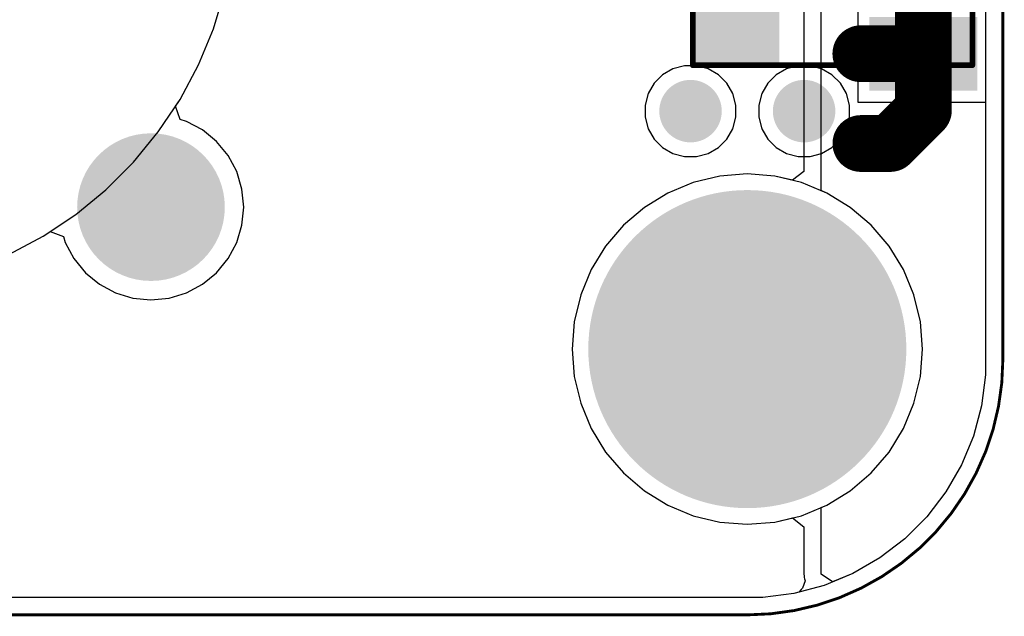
# Model space of a CAD drawing. Header units: inches. Extents: x 0 to 41, y 0 to 25.4.
# Tile 6 of 11: x 23.7 to 41, y 0 to 10.5. Entities that reach past the tile are written whole.
import ezdxf

# ---------------------------------------------------------------- set-up
doc = ezdxf.new("R2010")
doc.units = ezdxf.units.IN
for name, color, linetype in [('Board', 56, 'Continuous'), ('BOTTOM', 5, 'Continuous'), ('Bottom Solder', 6, 'Continuous'), ('Pad Holes', 156, 'Continuous'), ('TOP', 1, 'Continuous'), ('Top Assembly', 56, 'Continuous'), ('Top Solder', 216, 'Continuous'), ('Via Holes', 16, 'Continuous')]:
    doc.layers.add(name, color=color, linetype=linetype)

# ---------------------------------------------------------------- blocks, each defined once
blk = doc.blocks.new('SM04B_SRSS_TB_LF__SN__F_________1_2354')
at = {"layer": 'TOP'}
for points in [[(-3.4, 2.838), (-2.2, 2.838), (-2.2, 1.038), (-3.4, 1.038)], [(2.2, 2.838), (3.4, 2.838), (3.4, 1.038), (2.2, 1.038)], [(-1.8, -1.162), (-1.2, -1.162), (-1.2, -2.712), (-1.8, -2.712)], [(-0.8, -1.162), (-0.2, -1.162), (-0.2, -2.712), (-0.8, -2.712)], [(0.2, -1.162), (0.8, -1.162), (0.8, -2.712), (0.2, -2.712)], [(1.2, -1.162), (1.8, -1.162), (1.8, -2.712), (1.2, -2.712)]]:
    blk.add_hatch(color=1, dxfattribs=at).paths.add_polyline_path(points)
at = {"layer": 'Top Assembly'}
blk.add_hatch(color=56, dxfattribs=at).paths.add_polyline_path([(1.5, -2.125), (3, -2.125), (3, -0.6), (1.5, -0.6)])
at = {"layer": 'Top Solder'}
for points in [[(-3.45, 2.888), (-2.15, 2.888), (-2.15, 0.988), (-3.45, 0.988)], [(2.15, 2.888), (3.45, 2.888), (3.45, 0.988), (2.15, 0.988)], [(-1.85, -1.112), (-1.15, -1.112), (-1.15, -2.762), (-1.85, -2.762)], [(-0.85, -1.112), (-0.15, -1.112), (-0.15, -2.762), (-0.85, -2.762)], [(0.15, -1.112), (0.85, -1.112), (0.85, -2.762), (0.15, -2.762)], [(1.15, -1.112), (1.85, -1.112), (1.85, -2.762), (1.15, -2.762)]]:
    blk.add_hatch(color=216, dxfattribs=at).paths.add_polyline_path(points)
at = {"layer": 'Top Assembly', "const_width": 0.1}
for points in [[(0.675, 2.8), (-3, 2.8)], [(-3, -2.125), (-3, 2.8)], [(3, 2.8), (0.675, 2.8)], [(3, -2.125), (3, 2.8)], [(-3, -2.125), (0, -2.125)], [(3, -2.125), (0, -2.125)]]:
    blk.add_lwpolyline(points, dxfattribs=at)
at = {"layer": 'Top Assembly', "const_width": 0.05}
for points in [[(-3.025, 2.8, 1), (-2.975, 2.8, 1)], [(-3.025, 2.8, 1), (-2.975, 2.8, 1)], [(0.65, 2.8, 1), (0.7, 2.8, 1)], [(0.65, 2.8, 1), (0.7, 2.8, 1)], [(2.975, 2.8, 1), (3.025, 2.8, 1)], [(2.975, 2.8, 1), (3.025, 2.8, 1)], [(-3.025, -2.125, 1), (-2.975, -2.125, 1)], [(-3.025, -2.125, 1), (-2.975, -2.125, 1)], [(-0.025, -2.125, 1), (0.025, -2.125, 1)], [(-0.025, -2.125, 1), (0.025, -2.125, 1)], [(2.975, -2.125, 1), (3.025, -2.125, 1)], [(2.975, -2.125, 1), (3.025, -2.125, 1)]]:
    blk.add_lwpolyline(points, format="xyb", close=True, dxfattribs=at)
blk = doc.blocks.new('TP_1_00MM_B_2358')
at = {"layer": 'BOTTOM'}
h = blk.add_hatch(color=5, dxfattribs=at)
edge = h.paths.add_edge_path()
edge.add_arc((0, 0), 0.5, 0, 360)
at = {"layer": 'Bottom Solder'}
h = blk.add_hatch(color=6, dxfattribs=at)
edge = h.paths.add_edge_path()
edge.add_arc((0, 0), 0.55, 0, 360)
blk = doc.blocks.new('TP_1_00MM_B_2363')
at = {"layer": 'BOTTOM'}
h = blk.add_hatch(color=5, dxfattribs=at)
edge = h.paths.add_edge_path()
edge.add_arc((0, 0), 0.5, 0, 360)
at = {"layer": 'Bottom Solder'}
h = blk.add_hatch(color=6, dxfattribs=at)
edge = h.paths.add_edge_path()
edge.add_arc((0, 0), 0.55, 0, 360)

msp = doc.modelspace()

# ---------------------------------------------------------------- hatches: boundary and pattern name
at = {"layer": 'BOTTOM'}
h = msp.add_hatch(color=5, dxfattribs=at)
edge = h.paths.add_edge_path()
edge.add_arc((38.5, 8.3), 0.3, 0, 360)
h = msp.add_hatch(color=5, dxfattribs=at)
edge = h.paths.add_edge_path()
edge.add_arc((26, 7.18), 1, 0, 360)
h = msp.add_hatch(color=5, dxfattribs=at)
edge = h.paths.add_edge_path()
edge.add_arc((36.5, 4.68), 1.5, 0, 360)
at = {"layer": 'Bottom Solder'}
h = msp.add_hatch(color=6, dxfattribs=at)
edge = h.paths.add_edge_path()
edge.add_arc((26, 7.18), 1.3, 0, 360)
h = msp.add_hatch(color=6, dxfattribs=at)
edge = h.paths.add_edge_path()
edge.add_arc((36.5, 4.68), 2.8, 0, 360)
at = {"layer": 'Pad Holes'}
h = msp.add_hatch(color=7, dxfattribs=at)
edge = h.paths.add_edge_path()
edge.add_arc((26, 7.18), 1.1, 0, 360)
h = msp.add_hatch(color=7, dxfattribs=at)
edge = h.paths.add_edge_path()
edge.add_arc((36.5, 4.68), 1.6, 0, 360)
at = {"layer": 'TOP'}
h = msp.add_hatch(color=1, dxfattribs=at)
edge = h.paths.add_edge_path()
edge.add_arc((38.5, 8.3), 0.3, 0, 360)
h = msp.add_hatch(color=1, dxfattribs=at)
edge = h.paths.add_edge_path()
edge.add_arc((26, 7.18), 1, 0, 360)
h = msp.add_hatch(color=1, dxfattribs=at)
edge = h.paths.add_edge_path()
edge.add_arc((36.5, 4.68), 1.5, 0, 360)
at = {"layer": 'Top Solder'}
h = msp.add_hatch(color=216, dxfattribs=at)
edge = h.paths.add_edge_path()
edge.add_arc((26, 7.18), 1.3, 0, 360)
h = msp.add_hatch(color=216, dxfattribs=at)
edge = h.paths.add_edge_path()
edge.add_arc((36.5, 4.68), 2.8, 0, 360)
at = {"layer": 'Via Holes'}
h = msp.add_hatch(color=7, dxfattribs=at)
edge = h.paths.add_edge_path()
edge.add_arc((38.5, 8.3), 0.15, 0, 360)

# ---------------------------------------------------------------- linework, layer by layer
at = {"layer": 'Board', "const_width": 0.05}
for points in [[(41, 4.5), (41, 20.86)], [(4.5, 0), (36.5, 0)]]:
    msp.add_lwpolyline(points, dxfattribs=at)
msp.add_lwpolyline([(41, 4.5, -0.414214), (36.5, 0)], format="xyb", dxfattribs=at)
at = {"layer": 'Board', "const_width": 0.025}
for points in [[(40.988, 4.5, 1), (41.013, 4.5, 1)], [(40.988, 4.5, 1), (41.013, 4.5, 1)], [(36.488, 0, 1), (36.513, 0, 1)], [(36.488, 0, 1), (36.513, 0, 1)]]:
    msp.add_lwpolyline(points, format="xyb", close=True, dxfattribs=at)
at = {"layer": 'BOTTOM'}
for p, q in [((40.694, 20.86), (40.694, 4.5)), ((27.099, 10.319), (27.298, 10.977)), ((27.099, 10.319), (27.298, 10.977)), ((26.836, 9.684), (27.099, 10.319)), ((26.836, 9.684), (27.099, 10.319)), ((26.511, 9.077), (26.836, 9.684)), ((26.511, 9.077), (26.836, 9.684)), ((35.191, 9.615), (35.009, 9.51)), ((35.395, 9.67), (35.191, 9.615)), ((35.605, 9.67), (35.395, 9.67)), ((35.809, 9.615), (35.605, 9.67)), ((35.991, 9.51), (35.809, 9.615)), ((37.191, 9.615), (37.009, 9.51)), ((37.395, 9.67), (37.191, 9.615)), ((37.605, 9.67), (37.395, 9.67)), ((37.809, 9.615), (37.605, 9.67)), ((37.991, 9.51), (37.809, 9.615)), ((35.009, 9.51), (34.86, 9.361)), ((36.14, 9.361), (35.991, 9.51)), ((37.009, 9.51), (36.86, 9.361)), ((38.14, 9.361), (37.991, 9.51)), ((34.86, 9.361), (34.755, 9.179)), ((36.246, 9.179), (36.14, 9.361)), ((36.86, 9.361), (36.755, 9.179)), ((38.246, 9.179), (38.14, 9.361)), ((26.129, 8.505), (26.511, 9.077)), ((26.431, 8.956), (26.511, 9.077)), ((34.755, 9.179), (34.7, 8.975)), ((36.3, 8.975), (36.246, 9.179)), ((36.755, 9.179), (36.7, 8.975)), ((38.3, 8.975), (38.246, 9.179)), ((26.515, 8.722), (26.431, 8.956)), ((34.7, 8.975), (34.7, 8.765)), ((36.3, 8.765), (36.3, 8.975)), ((36.7, 8.975), (36.7, 8.765)), ((38.3, 8.765), (38.3, 8.975)), ((26.625, 8.689), (26.515, 8.722)), ((26.907, 8.538), (26.625, 8.689)), ((34.7, 8.765), (34.755, 8.561)), ((36.246, 8.561), (36.3, 8.765)), ((36.7, 8.765), (36.755, 8.561)), ((38.246, 8.561), (38.3, 8.765)), ((25.693, 7.973), (26.129, 8.505)), ((27.155, 8.335), (26.907, 8.538)), ((34.755, 8.561), (34.86, 8.379)), ((36.14, 8.379), (36.246, 8.561)), ((36.755, 8.561), (36.86, 8.379)), ((38.14, 8.379), (38.246, 8.561)), ((27.358, 8.087), (27.155, 8.335)), ((34.86, 8.379), (35.009, 8.23)), ((35.991, 8.23), (36.14, 8.379)), ((36.86, 8.379), (37.009, 8.23)), ((37.991, 8.23), (38.14, 8.379)), ((35.009, 8.23), (35.191, 8.125)), ((35.809, 8.125), (35.991, 8.23)), ((37.009, 8.23), (37.191, 8.125)), ((37.809, 8.125), (37.991, 8.23)), ((27.509, 7.805), (27.358, 8.087)), ((35.191, 8.125), (35.395, 8.07)), ((35.395, 8.07), (35.605, 8.07)), ((35.605, 8.07), (35.809, 8.125)), ((37.191, 8.125), (37.395, 8.07)), ((37.395, 8.07), (37.605, 8.07)), ((37.605, 8.07), (37.809, 8.125)), ((25.207, 7.487), (25.693, 7.973)), ((27.602, 7.499), (27.509, 7.805)), ((36.018, 7.727), (35.547, 7.614)), ((36.5, 7.765), (36.018, 7.727)), ((36.983, 7.727), (36.5, 7.765)), ((37.453, 7.614), (36.983, 7.727)), ((24.675, 7.051), (25.207, 7.487)), ((27.633, 7.18), (27.602, 7.499)), ((35.547, 7.614), (35.1, 7.428)), ((37.9, 7.428), (37.453, 7.614)), ((35.1, 7.428), (34.687, 7.175)), ((38.313, 7.175), (37.9, 7.428)), ((27.602, 6.861), (27.633, 7.18)), ((34.687, 7.175), (34.319, 6.861)), ((38.681, 6.861), (38.313, 7.175)), ((24.103, 6.669), (24.675, 7.051)), ((27.509, 6.555), (27.602, 6.861)), ((34.319, 6.861), (34.005, 6.493)), ((38.995, 6.493), (38.681, 6.861)), ((23.497, 6.344), (24.103, 6.669)), ((23.497, 6.344), (24.103, 6.669)), ((24.103, 6.669), (24.224, 6.749)), ((24.224, 6.749), (24.458, 6.665)), ((24.458, 6.665), (24.491, 6.555)), ((24.491, 6.555), (24.642, 6.273)), ((27.358, 6.273), (27.509, 6.555)), ((34.005, 6.493), (33.752, 6.08)), ((39.248, 6.08), (38.995, 6.493)), ((24.642, 6.273), (24.845, 6.025)), ((27.155, 6.025), (27.358, 6.273)), ((33.752, 6.08), (33.566, 5.633)), ((39.434, 5.633), (39.248, 6.08)), ((24.845, 6.025), (25.093, 5.822)), ((26.907, 5.822), (27.155, 6.025)), ((25.093, 5.822), (25.375, 5.671)), ((26.625, 5.671), (26.907, 5.822)), ((25.375, 5.671), (25.681, 5.579)), ((25.681, 5.579), (26, 5.547)), ((26, 5.547), (26.319, 5.579)), ((26.319, 5.579), (26.625, 5.671)), ((33.566, 5.633), (33.454, 5.163)), ((39.547, 5.163), (39.434, 5.633)), ((33.454, 5.163), (33.416, 4.68)), ((39.585, 4.68), (39.547, 5.163)), ((33.416, 4.68), (33.454, 4.197)), ((39.547, 4.197), (39.585, 4.68)), ((40.694, 4.5), (40.694, 4.225)), ((33.454, 4.197), (33.566, 3.727)), ((39.434, 3.727), (39.547, 4.197)), ((40.694, 4.225), (40.622, 3.68)), ((33.566, 3.727), (33.752, 3.28)), ((39.248, 3.28), (39.434, 3.727)), ((40.622, 3.68), (40.48, 3.149)), ((33.752, 3.28), (34.005, 2.867)), ((38.995, 2.867), (39.248, 3.28)), ((40.48, 3.149), (40.27, 2.641)), ((34.005, 2.867), (34.319, 2.499)), ((38.681, 2.499), (38.995, 2.867)), ((40.27, 2.641), (39.995, 2.165)), ((34.319, 2.499), (34.687, 2.185)), ((38.313, 2.185), (38.681, 2.499)), ((34.687, 2.185), (35.1, 1.932)), ((37.9, 1.932), (38.313, 2.185)), ((39.995, 2.165), (39.66, 1.729)), ((35.1, 1.932), (35.547, 1.746)), ((37.453, 1.746), (37.9, 1.932)), ((35.547, 1.746), (36.018, 1.633)), ((36.983, 1.633), (37.453, 1.746)), ((36.018, 1.633), (36.5, 1.596)), ((36.5, 1.596), (36.983, 1.633)), ((39.66, 1.729), (39.271, 1.34)), ((39.271, 1.34), (38.835, 1.005)), ((38.835, 1.005), (38.359, 0.73)), ((38.359, 0.73), (37.851, 0.52)), ((37.32, 0.378), (36.775, 0.306)), ((37.851, 0.52), (37.32, 0.378)), ((36.5, 0.306), (4.5, 0.306)), ((36.775, 0.306), (36.5, 0.306))]:
    msp.add_line(p, q, dxfattribs=at)
at = {"layer": 'TOP'}
for p, q in [((37.8, 7.47), (37.8, 17.89)), ((37.494, 17.551), (37.494, 7.809)), ((27.099, 10.319), (27.298, 10.977)), ((27.099, 10.319), (27.298, 10.977)), ((38.447, 10.734), (38.447, 9.98)), ((39.501, 9.98), (39.501, 10.734)), ((39.701, 10.734), (39.701, 9.88)), ((26.836, 9.684), (27.099, 10.319)), ((26.836, 9.684), (27.099, 10.319)), ((38.447, 9.98), (39.501, 9.98)), ((39.501, 9.78), (38.447, 9.78)), ((38.447, 9.78), (38.447, 9.026)), ((39.501, 9.026), (39.501, 9.78)), ((39.701, 9.88), (39.701, 9.026)), ((26.511, 9.077), (26.836, 9.684)), ((26.511, 9.077), (26.836, 9.684)), ((26.129, 8.505), (26.511, 9.077)), ((26.431, 8.956), (26.511, 9.077)), ((38.447, 9.026), (39.501, 9.026)), ((39.701, 9.026), (40.694, 9.026)), ((40.694, 9.026), (40.694, 4.5)), ((26.515, 8.722), (26.431, 8.956)), ((26.625, 8.689), (26.515, 8.722)), ((26.907, 8.538), (26.625, 8.689)), ((25.693, 7.973), (26.129, 8.505)), ((27.155, 8.335), (26.907, 8.538)), ((27.358, 8.087), (27.155, 8.335)), ((27.509, 7.805), (27.358, 8.087)), ((25.207, 7.487), (25.693, 7.973)), ((27.602, 7.499), (27.509, 7.805)), ((37.494, 7.809), (37.294, 7.652)), ((36.018, 7.727), (35.547, 7.614)), ((36.5, 7.765), (36.018, 7.727)), ((36.983, 7.727), (36.5, 7.765)), ((37.294, 7.652), (36.983, 7.727)), ((24.675, 7.051), (25.207, 7.487)), ((27.633, 7.18), (27.602, 7.499)), ((35.547, 7.614), (35.1, 7.428)), ((37.9, 7.428), (37.8, 7.47)), ((35.1, 7.428), (34.687, 7.175)), ((38.313, 7.175), (37.9, 7.428)), ((27.602, 6.861), (27.633, 7.18)), ((34.687, 7.175), (34.319, 6.861)), ((38.681, 6.861), (38.313, 7.175)), ((24.103, 6.669), (24.675, 7.051)), ((27.509, 6.555), (27.602, 6.861)), ((34.319, 6.861), (34.005, 6.493)), ((38.995, 6.493), (38.681, 6.861)), ((23.497, 6.344), (24.103, 6.669)), ((23.497, 6.344), (24.103, 6.669)), ((24.103, 6.669), (24.224, 6.749)), ((24.224, 6.749), (24.458, 6.665)), ((24.458, 6.665), (24.491, 6.555)), ((24.491, 6.555), (24.642, 6.273)), ((27.358, 6.273), (27.509, 6.555)), ((34.005, 6.493), (33.752, 6.08)), ((39.248, 6.08), (38.995, 6.493)), ((24.642, 6.273), (24.845, 6.025)), ((27.155, 6.025), (27.358, 6.273)), ((33.752, 6.08), (33.566, 5.633)), ((39.434, 5.633), (39.248, 6.08)), ((24.845, 6.025), (25.093, 5.822)), ((26.907, 5.822), (27.155, 6.025)), ((25.093, 5.822), (25.375, 5.671)), ((26.625, 5.671), (26.907, 5.822)), ((25.375, 5.671), (25.681, 5.579)), ((25.681, 5.579), (26, 5.547)), ((26, 5.547), (26.319, 5.579)), ((26.319, 5.579), (26.625, 5.671)), ((33.566, 5.633), (33.454, 5.163)), ((39.547, 5.163), (39.434, 5.633)), ((33.454, 5.163), (33.416, 4.68)), ((39.585, 4.68), (39.547, 5.163)), ((33.416, 4.68), (33.454, 4.197)), ((39.547, 4.197), (39.585, 4.68)), ((40.694, 4.5), (40.694, 4.225)), ((33.454, 4.197), (33.566, 3.727)), ((39.434, 3.727), (39.547, 4.197)), ((40.694, 4.225), (40.622, 3.68)), ((33.566, 3.727), (33.752, 3.28)), ((39.248, 3.28), (39.434, 3.727)), ((40.622, 3.68), (40.48, 3.149)), ((33.752, 3.28), (34.005, 2.867)), ((38.995, 2.867), (39.248, 3.28)), ((40.48, 3.149), (40.27, 2.641)), ((34.005, 2.867), (34.319, 2.499)), ((38.681, 2.499), (38.995, 2.867)), ((40.27, 2.641), (39.995, 2.165)), ((34.319, 2.499), (34.687, 2.185)), ((38.313, 2.185), (38.681, 2.499)), ((34.687, 2.185), (35.1, 1.932)), ((37.9, 1.932), (38.313, 2.185)), ((39.995, 2.165), (39.66, 1.729)), ((35.1, 1.932), (35.547, 1.746)), ((37.8, 1.89), (37.9, 1.932)), ((35.547, 1.746), (36.018, 1.633)), ((37.8, 0.715), (37.8, 1.89)), ((36.018, 1.633), (36.5, 1.596)), ((36.5, 1.596), (36.983, 1.633)), ((36.983, 1.633), (37.294, 1.708)), ((37.294, 1.708), (37.494, 1.551)), ((39.66, 1.729), (39.271, 1.34)), ((37.494, 1.551), (37.494, 0.715)), ((39.271, 1.34), (38.835, 1.005)), ((38.835, 1.005), (38.359, 0.73)), ((37.494, 0.715), (37.5, 0.686)), ((38, 0.582), (37.8, 0.715)), ((38.359, 0.73), (38, 0.582)), ((37.517, 0.598), (37.469, 0.473)), ((37.5, 0.686), (37.5, 0.656)), ((37.5, 0.656), (37.508, 0.635)), ((37.508, 0.635), (37.514, 0.617)), ((37.514, 0.617), (37.517, 0.598)), ((37.32, 0.378), (36.775, 0.306)), ((37.407, 0.401), (37.32, 0.378)), ((37.451, 0.447), (37.407, 0.401)), ((37.469, 0.473), (37.451, 0.447)), ((36.5, 0.306), (4.5, 0.306)), ((36.775, 0.306), (36.5, 0.306))]:
    msp.add_line(p, q, dxfattribs=at)
for points, const_width in [([(39.6, 9.881), (39.6, 11.38)], 1), ([(38.499, 9.881), (39.6, 9.881)], 1), ([(39.601, 8.886), (39.601, 9.88)], 1), ([(39.6, 9.881), (39.601, 9.88)], 0.5), ([(39.015, 8.3), (39.601, 8.886)], 1), ([(38.5, 8.3), (39.015, 8.3)], 1)]:
    msp.add_lwpolyline(points, dxfattribs=dict(at, const_width=const_width))
for points, const_width in [([(38.249, 9.881, 1), (38.749, 9.881, 1)], 0.5), ([(39.35, 9.881, 1), (39.85, 9.881, 1)], 0.5), ([(39.35, 9.881, 1), (39.85, 9.881, 1)], 0.5), ([(39.351, 9.88, 1), (39.851, 9.88, 1)], 0.5), ([(39.475, 9.881, 1), (39.725, 9.881, 1)], 0.25), ([(39.476, 9.88, 1), (39.726, 9.88, 1)], 0.25), ([(39.351, 8.886, 1), (39.851, 8.886, 1)], 0.5), ([(39.351, 8.886, 1), (39.851, 8.886, 1)], 0.5), ([(38.25, 8.3, 1), (38.75, 8.3, 1)], 0.5), ([(38.765, 8.3, 1), (39.265, 8.3, 1)], 0.5), ([(38.765, 8.3, 1), (39.265, 8.3, 1)], 0.5)]:
    msp.add_lwpolyline(points, format="xyb", close=True, dxfattribs=dict(at, const_width=const_width))

# ---------------------------------------------------------------- block references
for name, p, rotation in [('SM04B_SRSS_TB_LF__SN__F_________1_2354', (37.663, 12.68), 270), ('TP_1_00MM_B_2363', (35.5, 8.87), 180), ('TP_1_00MM_B_2358', (37.5, 8.87), 180)]:
    msp.add_blockref(name, p, dxfattribs=dict(rotation=rotation))

doc.saveas('drawing.dxf')
